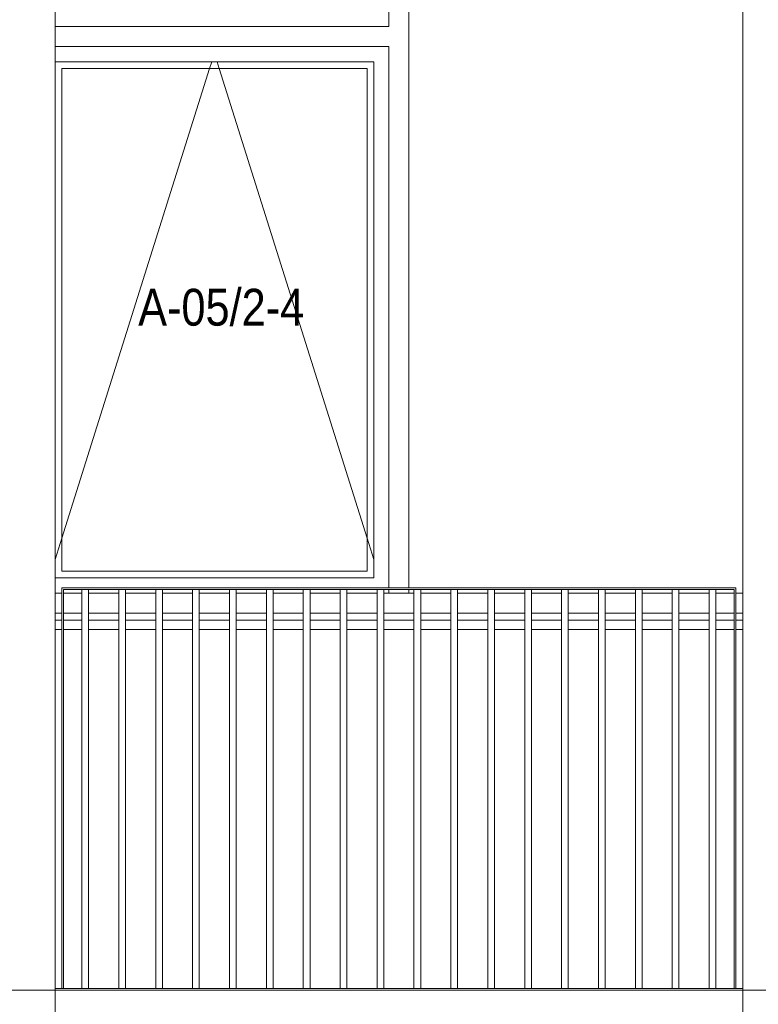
# Model space of a CAD drawing. Header units: millimetres. Extents: x -65 to 293624, y -1905 to 31061.
# Tile 199 of 256: x 122001 to 124203, y 16299 to 19237. Entities that reach past the tile are written whole.
import ezdxf

# ---------------------------------------------------------------- set-up
doc = ezdxf.new("R2010")
doc.units = ezdxf.units.MM
doc.header["$MEASUREMENT"] = 0
for name, color, linetype in [('00 Tekst.AR', 7, 'Continuous'), ('1244 Fassaadivarustus.AR', 7, 'Continuous'), ('1245 Klaasfassaadid.AR', 7, 'Continuous'), ('1251 Rõdupiirded.AR', 7, 'Continuous'), ('1253 Terrassipostid.AR', 7, 'Continuous'), ('1253 Välisterrassid.AR', 7, 'Continuous')]:
    doc.layers.add(name, color=color, linetype=linetype)
doc.styles.add('GENERATED_STYLE_4', font='txt', dxfattribs={"width": 0.84})

# ---------------------------------------------------------------- blocks, each defined once
blk = doc.blocks.new('Section Element_1064_3', base_point=(20443.1, 12361.4))
at = {"layer": '1253 Terrassipostid.AR', "color": 7, "linetype": 'Continuous', "lineweight": 13}
for p, q in [((122106.9, 19990.4), (122106.9, 16341.4)), ((122106.9, 16341.4), (122106.9, 15990.4))]:
    blk.add_line(p, q, dxfattribs=at)
blk = doc.blocks.new('Section Element_1065_3', base_point=(20443.1, 12361.4))
at = {"layer": '1253 Terrassipostid.AR', "color": 7, "linetype": 'Continuous', "lineweight": 13}
for p, q in [((124156.9, 16346.4), (124156.9, 19990.4)), ((124156.9, 15990.4), (124156.9, 16346.4))]:
    blk.add_line(p, q, dxfattribs=at)
blk = doc.blocks.new('Section Element_1095_3', base_point=(20443.1, 12361.4))
at = {"layer": '1253 Terrassipostid.AR', "color": 7, "linetype": 'Continuous', "lineweight": 13}
blk.add_line((122106.9, 19990.4), (122106.9, 16346.4), dxfattribs=at)
blk = doc.blocks.new('Section Element_1127_3', base_point=(20443.1, 12361.4))
at = {"layer": '1253 Välisterrassid.AR', "color": 7, "linetype": 'Continuous', "lineweight": 13}
for p, q in [((121956.9, 16341.4), (122106.9, 16341.4)), ((124156.9, 16341.4), (124306.9, 16341.4))]:
    blk.add_line(p, q, dxfattribs=at)
blk = doc.blocks.new('Section Element_1145_3', base_point=(20443.1, 12361.4))
at = {"layer": '1245 Klaasfassaadid.AR', "color": 7, "linetype": 'Continuous', "lineweight": 13}
for p, q in [((123101.9, 19216.4), (123101.9, 19906.4)), ((123101.9, 19906.4), (123161.9, 19906.4)), ((123161.9, 19186.4), (123161.9, 19906.4))]:
    blk.add_line(p, q, dxfattribs=at)
blk = doc.blocks.new('Section Element_1208_3', base_point=(20443.1, 12361.4))
at = {"layer": '1244 Fassaadivarustus.AR', "color": 7, "linetype": 'Continuous', "lineweight": 13}
for p, q in [((124156.9, 17466.4), (124156.9, 17466.4)), ((122126.9, 17445.2), (122106.9, 17445.2)), ((122186.9, 17445.2), (122131.9, 17445.2)), ((122296.9, 17445.2), (122206.9, 17445.2)), ((122406.9, 17445.2), (122316.9, 17445.2)), ((122516.9, 17445.2), (122426.9, 17445.2)), ((122626.9, 17445.2), (122536.9, 17445.2)), ((122736.9, 17445.2), (122646.9, 17445.2)), ((122846.9, 17445.2), (122756.9, 17445.2)), ((122956.9, 17445.2), (122866.9, 17445.2)), ((123066.9, 17445.2), (122976.9, 17445.2)), ((123176.9, 17445.2), (123086.9, 17445.2)), ((123286.9, 17445.2), (123196.9, 17445.2)), ((123396.9, 17445.2), (123306.9, 17445.2)), ((123506.9, 17445.2), (123416.9, 17445.2)), ((123616.9, 17445.2), (123526.9, 17445.2)), ((123726.9, 17445.2), (123636.9, 17445.2)), ((123836.9, 17445.2), (123746.9, 17445.2)), ((123946.9, 17445.2), (123856.9, 17445.2)), ((124056.9, 17445.2), (123966.9, 17445.2)), ((124131.9, 17445.2), (124076.9, 17445.2)), ((124156.9, 17445.2), (124136.9, 17445.2)), ((122126.9, 17417.3), (122106.9, 17417.3)), ((122186.9, 17417.3), (122131.9, 17417.3)), ((122296.9, 17417.3), (122206.9, 17417.3)), ((122406.9, 17417.3), (122316.9, 17417.3)), ((122516.9, 17417.3), (122426.9, 17417.3)), ((122626.9, 17417.3), (122536.9, 17417.3)), ((122736.9, 17417.3), (122646.9, 17417.3)), ((122846.9, 17417.3), (122756.9, 17417.3)), ((122956.9, 17417.3), (122866.9, 17417.3)), ((123066.9, 17417.3), (122976.9, 17417.3)), ((123176.9, 17417.3), (123086.9, 17417.3)), ((123286.9, 17417.3), (123196.9, 17417.3)), ((123396.9, 17417.3), (123306.9, 17417.3)), ((123506.9, 17417.3), (123416.9, 17417.3)), ((123616.9, 17417.3), (123526.9, 17417.3)), ((123726.9, 17417.3), (123636.9, 17417.3)), ((123836.9, 17417.3), (123746.9, 17417.3)), ((123946.9, 17417.3), (123856.9, 17417.3)), ((124056.9, 17417.3), (123966.9, 17417.3)), ((124131.9, 17417.3), (124076.9, 17417.3)), ((124156.9, 17417.3), (124136.9, 17417.3))]:
    blk.add_line(p, q, dxfattribs=at)
blk = doc.blocks.new('Section Element_1251_3', base_point=(20443.1, 12361.4))
at = {"layer": '1245 Klaasfassaadid.AR', "color": 7, "linetype": 'Continuous', "lineweight": 13}
for p, q in [((123161.9, 17541.4), (123161.9, 19186.4)), ((123101.9, 17541.4), (123101.9, 19156.4)), ((123101.9, 17526.4), (123101.9, 17536.4)), ((123161.9, 17526.4), (123161.9, 17536.4))]:
    blk.add_line(p, q, dxfattribs=at)
blk = doc.blocks.new('Section Element_1272_3', base_point=(20443.1, 12361.4))
at = {"layer": '1245 Klaasfassaadid.AR', "color": 7, "linetype": 'Continuous', "lineweight": 13}
for p, q in [((123056.9, 19111.4), (122106.9, 19111.4)), ((123056.9, 17571.4), (123056.9, 19111.4)), ((123036.9, 19091.4), (122126.9, 19091.4)), ((122126.9, 19091.4), (122126.9, 17591.4)), ((123036.9, 17591.4), (123036.9, 19091.4)), ((122106.9, 17571.4), (123056.9, 17571.4)), ((122126.9, 17591.4), (123036.9, 17591.4))]:
    blk.add_line(p, q, dxfattribs=at)
at = {"layer": '1245 Klaasfassaadid.AR', "color": 253, "linetype": 'Continuous', "lineweight": 13, "true_color": 0xa5a6a4}
for p, q in [((122567.7, 19091.4), (122574, 19111.4)), ((122596, 19091.4), (122589.7, 19111.4)), ((122126.9, 17689.5), (122567.7, 19091.4)), ((123036.9, 17689.5), (122596, 19091.4)), ((122106.9, 17625.9), (122126.9, 17689.5)), ((123056.9, 17625.9), (123036.9, 17689.5))]:
    blk.add_line(p, q, dxfattribs=at)
blk = doc.blocks.new('Section Element_1289_3', base_point=(20443.1, 12361.4))
at = {"layer": '1245 Klaasfassaadid.AR', "color": 7, "linetype": 'Continuous', "lineweight": 13}
for p, q in [((122126.9, 17526.4), (122106.9, 17526.4)), ((122186.9, 17526.4), (122131.9, 17526.4)), ((122296.9, 17526.4), (122206.9, 17526.4)), ((122406.9, 17526.4), (122316.9, 17526.4)), ((122516.9, 17526.4), (122426.9, 17526.4)), ((122626.9, 17526.4), (122536.9, 17526.4)), ((122736.9, 17526.4), (122646.9, 17526.4)), ((122846.9, 17526.4), (122756.9, 17526.4)), ((122956.9, 17526.4), (122866.9, 17526.4)), ((123066.9, 17526.4), (122976.9, 17526.4)), ((123101.9, 17526.4), (123086.9, 17526.4)), ((123131.9, 17526.4), (123101.9, 17526.4)), ((122126.9, 17466.4), (122106.9, 17466.4)), ((122186.9, 17466.4), (122131.9, 17466.4)), ((122296.9, 17466.4), (122206.9, 17466.4)), ((122406.9, 17466.4), (122316.9, 17466.4)), ((122516.9, 17466.4), (122426.9, 17466.4)), ((122626.9, 17466.4), (122536.9, 17466.4)), ((122736.9, 17466.4), (122646.9, 17466.4)), ((122846.9, 17466.4), (122756.9, 17466.4)), ((122956.9, 17466.4), (122866.9, 17466.4)), ((123066.9, 17466.4), (122976.9, 17466.4)), ((123131.9, 17466.4), (123086.9, 17466.4))]:
    blk.add_line(p, q, dxfattribs=at)
blk = doc.blocks.new('Section Element_1290_3', base_point=(20443.1, 12361.4))
at = {"layer": '1245 Klaasfassaadid.AR', "color": 7, "linetype": 'Continuous', "lineweight": 13}
for p, q in [((123161.9, 17526.4), (123131.9, 17526.4)), ((123176.9, 17526.4), (123161.9, 17526.4)), ((123286.9, 17526.4), (123196.9, 17526.4)), ((123396.9, 17526.4), (123306.9, 17526.4)), ((123506.9, 17526.4), (123416.9, 17526.4)), ((123616.9, 17526.4), (123526.9, 17526.4)), ((123726.9, 17526.4), (123636.9, 17526.4)), ((123836.9, 17526.4), (123746.9, 17526.4)), ((123946.9, 17526.4), (123856.9, 17526.4)), ((124056.9, 17526.4), (123966.9, 17526.4)), ((124131.9, 17526.4), (124076.9, 17526.4)), ((124156.9, 17526.4), (124136.9, 17526.4)), ((123176.9, 17466.4), (123131.9, 17466.4)), ((123286.9, 17466.4), (123196.9, 17466.4)), ((123396.9, 17466.4), (123306.9, 17466.4)), ((123506.9, 17466.4), (123416.9, 17466.4)), ((123616.9, 17466.4), (123526.9, 17466.4)), ((123726.9, 17466.4), (123636.9, 17466.4)), ((123836.9, 17466.4), (123746.9, 17466.4)), ((123946.9, 17466.4), (123856.9, 17466.4)), ((124056.9, 17466.4), (123966.9, 17466.4)), ((124131.9, 17466.4), (124076.9, 17466.4)), ((124156.9, 17466.4), (124136.9, 17466.4))]:
    blk.add_line(p, q, dxfattribs=at)
blk = doc.blocks.new('Section Element_1297_3', base_point=(20443.1, 12361.4))
at = {"layer": '1245 Klaasfassaadid.AR', "color": 7, "linetype": 'Continuous', "lineweight": 13}
for p, q in [((122106.9, 19216.4), (123101.9, 19216.4)), ((122106.9, 19156.4), (123101.9, 19156.4))]:
    blk.add_line(p, q, dxfattribs=at)
blk = doc.blocks.new('Section Element_2172_3', base_point=(20443.1, 12361.4))
at = {"layer": '1251 Rõdupiirded.AR', "color": 7, "linetype": 'Continuous', "lineweight": 13}
for p, q in [((123296.9, 17541.4), (123186.9, 17541.4)), ((123296.9, 17536.4), (123186.9, 17536.4))]:
    blk.add_line(p, q, dxfattribs=at)
blk = doc.blocks.new('Section Element_2173_3', base_point=(20443.1, 12361.4))
at = {"layer": '1251 Rõdupiirded.AR', "color": 7, "linetype": 'Continuous', "lineweight": 13}
for p, q in [((122526.9, 17541.4), (122416.9, 17541.4)), ((122526.9, 17536.4), (122416.9, 17536.4))]:
    blk.add_line(p, q, dxfattribs=at)
blk = doc.blocks.new('Section Element_2174_3', base_point=(20443.1, 12361.4))
at = {"layer": '1251 Rõdupiirded.AR', "color": 7, "linetype": 'Continuous', "lineweight": 13}
for p, q in [((122636.9, 17541.4), (122526.9, 17541.4)), ((122636.9, 17536.4), (122526.9, 17536.4))]:
    blk.add_line(p, q, dxfattribs=at)
blk = doc.blocks.new('Section Element_2175_3', base_point=(20443.1, 12361.4))
at = {"layer": '1251 Rõdupiirded.AR', "color": 7, "linetype": 'Continuous', "lineweight": 13}
for p, q in [((122416.9, 17541.4), (122306.9, 17541.4)), ((122416.9, 17536.4), (122306.9, 17536.4))]:
    blk.add_line(p, q, dxfattribs=at)
blk = doc.blocks.new('Section Element_2176_3', base_point=(20443.1, 12361.4))
at = {"layer": '1251 Rõdupiirded.AR', "color": 7, "linetype": 'Continuous', "lineweight": 13}
for p, q in [((122746.9, 17541.4), (122636.9, 17541.4)), ((122746.9, 17536.4), (122636.9, 17536.4))]:
    blk.add_line(p, q, dxfattribs=at)
blk = doc.blocks.new('Section Element_2177_3', base_point=(20443.1, 12361.4))
at = {"layer": '1251 Rõdupiirded.AR', "color": 7, "linetype": 'Continuous', "lineweight": 13}
for p, q in [((122856.9, 17541.4), (122746.9, 17541.4)), ((122856.9, 17536.4), (122746.9, 17536.4))]:
    blk.add_line(p, q, dxfattribs=at)
blk = doc.blocks.new('Section Element_2178_3', base_point=(20443.1, 12361.4))
at = {"layer": '1251 Rõdupiirded.AR', "color": 7, "linetype": 'Continuous', "lineweight": 13}
for p, q in [((122966.9, 17541.4), (122856.9, 17541.4)), ((122966.9, 17536.4), (122856.9, 17536.4))]:
    blk.add_line(p, q, dxfattribs=at)
blk = doc.blocks.new('Section Element_2179_3', base_point=(20443.1, 12361.4))
at = {"layer": '1251 Rõdupiirded.AR', "color": 7, "linetype": 'Continuous', "lineweight": 13}
for p, q in [((123076.9, 17541.4), (122966.9, 17541.4)), ((123076.9, 17536.4), (122966.9, 17536.4))]:
    blk.add_line(p, q, dxfattribs=at)
blk = doc.blocks.new('Section Element_2180_3', base_point=(20443.1, 12361.4))
at = {"layer": '1251 Rõdupiirded.AR', "color": 7, "linetype": 'Continuous', "lineweight": 13}
for p, q in [((123186.9, 17541.4), (123076.9, 17541.4)), ((123186.9, 17536.4), (123076.9, 17536.4))]:
    blk.add_line(p, q, dxfattribs=at)
blk = doc.blocks.new('Section Element_2181_3', base_point=(20443.1, 12361.4))
at = {"layer": '1251 Rõdupiirded.AR', "color": 7, "linetype": 'Continuous', "lineweight": 13}
for p, q in [((122306.9, 17541.4), (122196.9, 17541.4)), ((122306.9, 17536.4), (122196.9, 17536.4))]:
    blk.add_line(p, q, dxfattribs=at)
blk = doc.blocks.new('Section Element_2182_3', base_point=(20443.1, 12361.4))
at = {"layer": '1251 Rõdupiirded.AR', "color": 7, "linetype": 'Continuous', "lineweight": 13}
for p, q in [((122186.9, 16346.4), (122186.9, 17536.4)), ((122206.9, 16346.4), (122206.9, 17536.4))]:
    blk.add_line(p, q, dxfattribs=at)
blk = doc.blocks.new('Section Element_2183_3', base_point=(20443.1, 12361.4))
at = {"layer": '1251 Rõdupiirded.AR', "color": 7, "linetype": 'Continuous', "lineweight": 13}
for p, q in [((122296.9, 16346.4), (122296.9, 17536.4)), ((122316.9, 16346.4), (122316.9, 17536.4))]:
    blk.add_line(p, q, dxfattribs=at)
blk = doc.blocks.new('Section Element_2184_3', base_point=(20443.1, 12361.4))
at = {"layer": '1251 Rõdupiirded.AR', "color": 7, "linetype": 'Continuous', "lineweight": 13}
for p, q in [((122406.9, 16346.4), (122406.9, 17536.4)), ((122426.9, 16346.4), (122426.9, 17536.4))]:
    blk.add_line(p, q, dxfattribs=at)
blk = doc.blocks.new('Section Element_2185_3', base_point=(20443.1, 12361.4))
at = {"layer": '1251 Rõdupiirded.AR', "color": 7, "linetype": 'Continuous', "lineweight": 13}
for p, q in [((122516.9, 16346.4), (122516.9, 17536.4)), ((122536.9, 16346.4), (122536.9, 17536.4))]:
    blk.add_line(p, q, dxfattribs=at)
blk = doc.blocks.new('Section Element_2186_3', base_point=(20443.1, 12361.4))
at = {"layer": '1251 Rõdupiirded.AR', "color": 7, "linetype": 'Continuous', "lineweight": 13}
for p, q in [((122626.9, 16346.4), (122626.9, 17536.4)), ((122646.9, 16346.4), (122646.9, 17536.4))]:
    blk.add_line(p, q, dxfattribs=at)
blk = doc.blocks.new('Section Element_2187_3', base_point=(20443.1, 12361.4))
at = {"layer": '1251 Rõdupiirded.AR', "color": 7, "linetype": 'Continuous', "lineweight": 13}
for p, q in [((122736.9, 16346.4), (122736.9, 17536.4)), ((122756.9, 16346.4), (122756.9, 17536.4))]:
    blk.add_line(p, q, dxfattribs=at)
blk = doc.blocks.new('Section Element_2188_3', base_point=(20443.1, 12361.4))
at = {"layer": '1251 Rõdupiirded.AR', "color": 7, "linetype": 'Continuous', "lineweight": 13}
for p, q in [((122846.9, 16346.4), (122846.9, 17536.4)), ((122866.9, 16346.4), (122866.9, 17536.4))]:
    blk.add_line(p, q, dxfattribs=at)
blk = doc.blocks.new('Section Element_2189_3', base_point=(20443.1, 12361.4))
at = {"layer": '1251 Rõdupiirded.AR', "color": 7, "linetype": 'Continuous', "lineweight": 13}
for p, q in [((122956.9, 16346.4), (122956.9, 17536.4)), ((122976.9, 16346.4), (122976.9, 17536.4))]:
    blk.add_line(p, q, dxfattribs=at)
blk = doc.blocks.new('Section Element_2190_3', base_point=(20443.1, 12361.4))
at = {"layer": '1251 Rõdupiirded.AR', "color": 7, "linetype": 'Continuous', "lineweight": 13}
for p, q in [((123066.9, 16346.4), (123066.9, 17536.4)), ((123086.9, 16346.4), (123086.9, 17536.4))]:
    blk.add_line(p, q, dxfattribs=at)
blk = doc.blocks.new('Section Element_2191_3', base_point=(20443.1, 12361.4))
at = {"layer": '1251 Rõdupiirded.AR', "color": 7, "linetype": 'Continuous', "lineweight": 13}
for p, q in [((123176.9, 16346.4), (123176.9, 17536.4)), ((123196.9, 16346.4), (123196.9, 17536.4))]:
    blk.add_line(p, q, dxfattribs=at)
blk = doc.blocks.new('Section Element_2192_3', base_point=(20443.1, 12361.4))
at = {"layer": '1251 Rõdupiirded.AR', "color": 7, "linetype": 'Continuous', "lineweight": 13}
for p, q in [((123286.9, 16346.4), (123286.9, 17536.4)), ((123306.9, 16346.4), (123306.9, 17536.4))]:
    blk.add_line(p, q, dxfattribs=at)
blk = doc.blocks.new('Section Element_2193_3', base_point=(20443.1, 12361.4))
at = {"layer": '1251 Rõdupiirded.AR', "color": 7, "linetype": 'Continuous', "lineweight": 13}
for p, q in [((123406.9, 17541.4), (123296.9, 17541.4)), ((123406.9, 17536.4), (123296.9, 17536.4))]:
    blk.add_line(p, q, dxfattribs=at)
blk = doc.blocks.new('Section Element_2194_3', base_point=(20443.1, 12361.4))
at = {"layer": '1251 Rõdupiirded.AR', "color": 7, "linetype": 'Continuous', "lineweight": 13}
for p, q in [((123396.9, 16346.4), (123396.9, 17536.4)), ((123416.9, 16346.4), (123416.9, 17536.4))]:
    blk.add_line(p, q, dxfattribs=at)
blk = doc.blocks.new('Section Element_2195_3', base_point=(20443.1, 12361.4))
at = {"layer": '1251 Rõdupiirded.AR', "color": 7, "linetype": 'Continuous', "lineweight": 13}
for p, q in [((123516.9, 17541.4), (123406.9, 17541.4)), ((123516.9, 17536.4), (123406.9, 17536.4))]:
    blk.add_line(p, q, dxfattribs=at)
blk = doc.blocks.new('Section Element_2196_3', base_point=(20443.1, 12361.4))
at = {"layer": '1251 Rõdupiirded.AR', "color": 7, "linetype": 'Continuous', "lineweight": 13}
for p, q in [((122196.9, 17541.4), (122126.9, 17541.4)), ((122196.9, 17536.4), (122131.9, 17536.4))]:
    blk.add_line(p, q, dxfattribs=at)
blk = doc.blocks.new('Section Element_2197_3', base_point=(20443.1, 12361.4))
at = {"layer": '1251 Rõdupiirded.AR', "color": 7, "linetype": 'Continuous', "lineweight": 13}
for p, q in [((123506.9, 16346.4), (123506.9, 17536.4)), ((123526.9, 16346.4), (123526.9, 17536.4))]:
    blk.add_line(p, q, dxfattribs=at)
blk = doc.blocks.new('Section Element_2198_3', base_point=(20443.1, 12361.4))
at = {"layer": '1251 Rõdupiirded.AR', "color": 7, "linetype": 'Continuous', "lineweight": 13}
for p, q in [((123626.9, 17541.4), (123516.9, 17541.4)), ((123626.9, 17536.4), (123516.9, 17536.4))]:
    blk.add_line(p, q, dxfattribs=at)
blk = doc.blocks.new('Section Element_2199_3', base_point=(20443.1, 12361.4))
at = {"layer": '1251 Rõdupiirded.AR', "color": 7, "linetype": 'Continuous', "lineweight": 13}
for p, q in [((123616.9, 16346.4), (123616.9, 17536.4)), ((123636.9, 16346.4), (123636.9, 17536.4))]:
    blk.add_line(p, q, dxfattribs=at)
blk = doc.blocks.new('Section Element_2200_3', base_point=(20443.1, 12361.4))
at = {"layer": '1251 Rõdupiirded.AR', "color": 7, "linetype": 'Continuous', "lineweight": 13}
for p, q in [((123736.9, 17541.4), (123626.9, 17541.4)), ((123736.9, 17536.4), (123626.9, 17536.4))]:
    blk.add_line(p, q, dxfattribs=at)
blk = doc.blocks.new('Section Element_2201_3', base_point=(20443.1, 12361.4))
at = {"layer": '1251 Rõdupiirded.AR', "color": 7, "linetype": 'Continuous', "lineweight": 13}
for p, q in [((123726.9, 16346.4), (123726.9, 17536.4)), ((123746.9, 16346.4), (123746.9, 17536.4))]:
    blk.add_line(p, q, dxfattribs=at)
blk = doc.blocks.new('Section Element_2202_3', base_point=(20443.1, 12361.4))
at = {"layer": '1251 Rõdupiirded.AR', "color": 7, "linetype": 'Continuous', "lineweight": 13}
for p, q in [((123846.9, 17541.4), (123736.9, 17541.4)), ((123846.9, 17536.4), (123736.9, 17536.4))]:
    blk.add_line(p, q, dxfattribs=at)
blk = doc.blocks.new('Section Element_2203_3', base_point=(20443.1, 12361.4))
at = {"layer": '1251 Rõdupiirded.AR', "color": 7, "linetype": 'Continuous', "lineweight": 13}
for p, q in [((123836.9, 16346.4), (123836.9, 17536.4)), ((123856.9, 16346.4), (123856.9, 17536.4))]:
    blk.add_line(p, q, dxfattribs=at)
blk = doc.blocks.new('Section Element_2204_3', base_point=(20443.1, 12361.4))
at = {"layer": '1251 Rõdupiirded.AR', "color": 7, "linetype": 'Continuous', "lineweight": 13}
for p, q in [((123956.9, 17541.4), (123846.9, 17541.4)), ((123956.9, 17536.4), (123846.9, 17536.4))]:
    blk.add_line(p, q, dxfattribs=at)
blk = doc.blocks.new('Section Element_2205_3', base_point=(20443.1, 12361.4))
at = {"layer": '1251 Rõdupiirded.AR', "color": 7, "linetype": 'Continuous', "lineweight": 13}
for p, q in [((123946.9, 16346.4), (123946.9, 17536.4)), ((123966.9, 16346.4), (123966.9, 17536.4))]:
    blk.add_line(p, q, dxfattribs=at)
blk = doc.blocks.new('Section Element_2206_3', base_point=(20443.1, 12361.4))
at = {"layer": '1251 Rõdupiirded.AR', "color": 7, "linetype": 'Continuous', "lineweight": 13}
for p, q in [((124066.9, 17541.4), (123956.9, 17541.4)), ((124066.9, 17536.4), (123956.9, 17536.4))]:
    blk.add_line(p, q, dxfattribs=at)
blk = doc.blocks.new('Section Element_2207_3', base_point=(20443.1, 12361.4))
at = {"layer": '1251 Rõdupiirded.AR', "color": 7, "linetype": 'Continuous', "lineweight": 13}
for p, q in [((124056.9, 16346.4), (124056.9, 17536.4)), ((124066.9, 17536.4), (124066.9, 17536.4)), ((124076.9, 16346.4), (124076.9, 17536.4))]:
    blk.add_line(p, q, dxfattribs=at)
blk = doc.blocks.new('Section Element_2208_3', base_point=(20443.1, 12361.4))
at = {"layer": '1251 Rõdupiirded.AR', "color": 7, "linetype": 'Continuous', "lineweight": 13}
for p, q in [((124136.9, 17541.4), (124066.9, 17541.4)), ((124131.9, 17536.4), (124066.9, 17536.4))]:
    blk.add_line(p, q, dxfattribs=at)
blk = doc.blocks.new('Section Element_2209_3', base_point=(20443.1, 12361.4))
at = {"layer": '1251 Rõdupiirded.AR', "color": 7, "linetype": 'Continuous', "lineweight": 13}
for p, q in [((124131.9, 16346.4), (124131.9, 17536.4)), ((124136.9, 16346.4), (124136.9, 17541.4))]:
    blk.add_line(p, q, dxfattribs=at)
blk = doc.blocks.new('Section Element_2210_3', base_point=(20443.1, 12361.4))
at = {"layer": '1251 Rõdupiirded.AR', "color": 7, "linetype": 'Continuous', "lineweight": 13}
for p, q in [((122126.9, 17541.4), (122126.9, 16346.4)), ((122131.9, 17536.4), (122131.9, 16346.4))]:
    blk.add_line(p, q, dxfattribs=at)
blk = doc.blocks.new('Section Element_2307_3', base_point=(20443.1, 12361.4))
at = {"layer": '1251 Rõdupiirded.AR', "color": 7, "linetype": 'Continuous', "lineweight": 13}
for p, q in [((124156.9, 16346.4), (122106.9, 16346.4)), ((122106.9, 16341.4), (122106.9, 16346.4)), ((124156.9, 16341.4), (122106.9, 16341.4)), ((124156.9, 16341.4), (124156.9, 16346.4))]:
    blk.add_line(p, q, dxfattribs=at)

msp = doc.modelspace()

# ---------------------------------------------------------------- block references
at = {"layer": '1244 Fassaadivarustus.AR', "lineweight": 0}
msp.add_blockref('Section Element_1208_3', (20443.1, 12361.4), dxfattribs=at)
at = {"layer": '1245 Klaasfassaadid.AR', "lineweight": 0}
for name in ['Section Element_1145_3', 'Section Element_1297_3', 'Section Element_1251_3', 'Section Element_1272_3', 'Section Element_1289_3', 'Section Element_1290_3']:
    msp.add_blockref(name, (20443.1, 12361.4), dxfattribs=at)
at = {"layer": '1251 Rõdupiirded.AR', "lineweight": 0}
for name in ['Section Element_2196_3', 'Section Element_2210_3', 'Section Element_2182_3', 'Section Element_2181_3', 'Section Element_2183_3', 'Section Element_2175_3', 'Section Element_2184_3', 'Section Element_2173_3', 'Section Element_2185_3', 'Section Element_2174_3', 'Section Element_2186_3', 'Section Element_2176_3', 'Section Element_2187_3', 'Section Element_2177_3', 'Section Element_2188_3', 'Section Element_2178_3', 'Section Element_2189_3', 'Section Element_2179_3', 'Section Element_2190_3', 'Section Element_2180_3', 'Section Element_2191_3', 'Section Element_2172_3', 'Section Element_2192_3', 'Section Element_2193_3', 'Section Element_2194_3', 'Section Element_2195_3', 'Section Element_2197_3', 'Section Element_2198_3', 'Section Element_2199_3', 'Section Element_2200_3', 'Section Element_2201_3', 'Section Element_2202_3', 'Section Element_2203_3', 'Section Element_2204_3', 'Section Element_2205_3', 'Section Element_2206_3', 'Section Element_2207_3', 'Section Element_2208_3', 'Section Element_2209_3', 'Section Element_2307_3']:
    msp.add_blockref(name, (20443.1, 12361.4), dxfattribs=at)
at = {"layer": '1253 Terrassipostid.AR', "lineweight": 0}
for name in ['Section Element_1065_3', 'Section Element_1064_3', 'Section Element_1095_3']:
    msp.add_blockref(name, (20443.1, 12361.4), dxfattribs=at)
at = {"layer": '1253 Välisterrassid.AR', "lineweight": 0}
msp.add_blockref('Section Element_1127_3', (20443.1, 12361.4), dxfattribs=at)

# ---------------------------------------------------------------- texts
at = {"layer": '00 Tekst.AR', "color": 5, "linetype": 'Continuous', "lineweight": 13, "insert": (122354.5, 18433.9), "char_height": 109.993, "attachment_point": 1, "style": 'GENERATED_STYLE_4'}
msp.add_mtext('\\A1;{\\pql;\\fArial|b0|i0|c0|p34;A-05/2-4}', dxfattribs=at)

doc.saveas('drawing.dxf')
